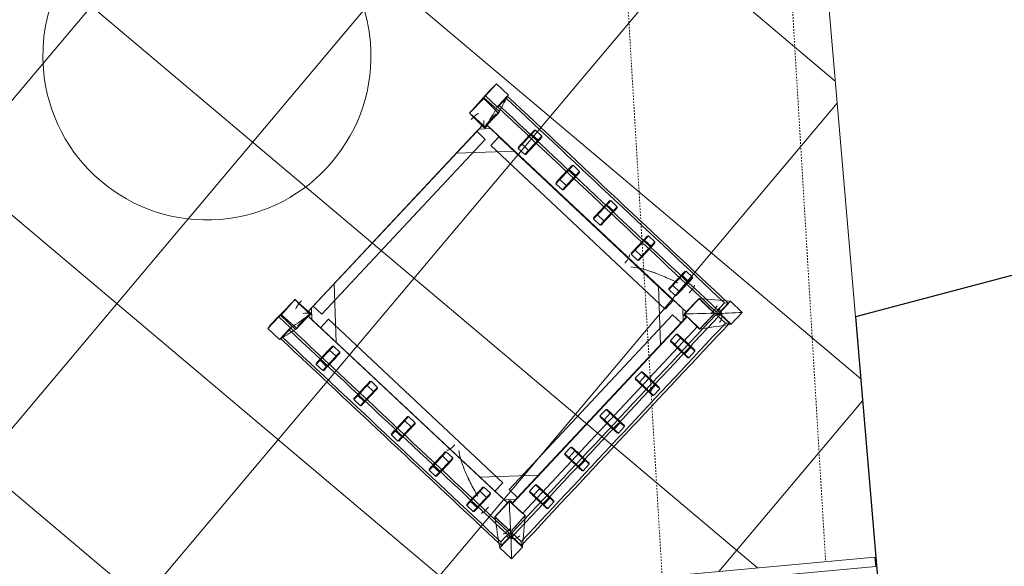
# Model space of a CAD drawing. Header units: millimetres. Extents: x 853417 to 929373, y -433185 to -369260.
# Tile 147 of 228: x 920093 to 922193, y -399454 to -398289. Entities that reach past the tile are written whole.
import ezdxf

# ---------------------------------------------------------------- set-up
doc = ezdxf.new("R2010")
doc.units = ezdxf.units.MM
doc.linetypes.add('Dash', pattern=[6.35, 3.175, -3.175])
for name, color, linetype, lineweight in [('I-FURN', 7, 'Continuous', 9), ('KOKO-FLOR', 7, 'Continuous', 9), ('KOKO-FLOR-HDLN', 7, 'Dash', 9), ('KOKO-FLOR-PATT', 7, 'Continuous', 9), ('KOKO-GLAZ-CURT', 7, 'Continuous', 9), ('KOKO-WALL', 7, 'Continuous', 9), ('KOKO_WALL', 7, 'Continuous', 9)]:
    doc.layers.add(name, color=color, linetype=linetype, lineweight=lineweight)

# ---------------------------------------------------------------- blocks, each defined once
blk = doc.blocks.new('Ol_olev välissein 5 - VS-02-2537239-1 korrus_SA_kunstihanke plaan')
at = {"layer": 'KOKO-WALL', "lineweight": 25}
for p, q in [((427715, 909724.9), (427934.7, 908771.3)), ((427934.7, 908771.3), (428994.9, 908828.1))]:
    blk.add_line(p, q, dxfattribs=at)
blk = doc.blocks.new('System Panel - Sisemine klaassein-4629544-1 korrus_SA_kunstihanke plaan')
at = {"layer": 'KOKO-GLAZ-CURT'}
for p, q in [((455, 20), (-455, 20)), ((-455, 20), (-455, 0)), ((455, 0), (455, 20)), ((-455, 0), (455, 0))]:
    blk.add_line(p, q, dxfattribs=at)
blk = doc.blocks.new('Furniture_Sofas-Armchairs_NC-Nordic-Care_Ellinor-367 - Ellinor 367-5895295-1 korrus_SA_kunstihanke plaan')
at = {"layer": 'I-FURN'}
for p, q in [((-357, 345.3), (-357, 310.8)), ((-322.5, 345.3), (-357, 345.3)), ((-322.5, 310.8), (-322.5, 345.3)), ((-317.2, 345.9), (-318.3, 300.8)), ((-272.2, 345), (-317.2, 345.9)), ((-272.3, 345.2), (-315.8, 343.6)), ((-315.8, 343.6), (-314.3, 300)), ((-273.2, 300), (-272.2, 345)), ((-273, 336.1), (-273, 338.1)), ((-273, 338.1), (-273, 336.1)), ((-273, 307.1), (-273, 336.1)), ((-270.8, 301.6), (-272.3, 345.2)), ((272.3, 345.2), (270.8, 301.6)), ((317.2, 345.9), (272.2, 345)), ((272.2, 345), (273.2, 300)), ((315.8, 343.6), (272.3, 345.2)), ((273, 338.1), (273, 336.1)), ((273, 336.1), (273, 338.1)), ((273, 307.1), (273, 336.1)), ((314.3, 300), (315.8, 343.6)), ((318.3, 300.8), (317.2, 345.9)), ((357, 345.3), (322.5, 345.3)), ((322.5, 345.3), (322.5, 310.8)), ((357, 310.8), (357, 345.3)), ((-357, 310.8), (-322.5, 310.8)), ((-353.9, 310.9), (-327.8, 310.9)), ((-349, 309.8), (-353.9, 310.9)), ((-322.8, 309.8), (-349, 309.8)), ((-327.8, 310.9), (-322.8, 309.8)), ((-318.3, 300.8), (-273.2, 300)), ((-314.3, 300), (-270.8, 301.6)), ((-310, 302.1), (-308, 302.1)), ((-308, 302.1), (-310, 302.1)), ((-281, 302.1), (-308, 302.1)), ((-281, 302.1), (-279, 302.1)), ((-190.6, 307.1), (-279, 218.7)), ((-279, 289.4), (-261.3, 307.1)), ((-279, -282.9), (-279, 302.1)), ((-271, 299.1), (-279, 299.1)), ((-279, 299.1), (-279, -282.9)), ((-273, 307.1), (273, 307.1)), ((271, 307.1), (-271, 307.1)), ((-271, 307.1), (-271, 299.1)), ((-261.3, 307.1), (-190.6, 307.1)), ((-255.5, 307.1), (254.5, 307.1)), ((-255.5, 307.1), (-255.5, 282.1)), ((279, 218.7), (190.6, 307.1)), ((190.6, 307.1), (261.3, 307.1)), ((254.5, 282.1), (254.5, 307.1)), ((261.3, 307.1), (279, 289.4)), ((270.8, 301.6), (314.3, 300)), ((271, 299.1), (271, 307.1)), ((279, 299.1), (271, 299.1)), ((273.2, 300), (318.3, 300.8)), ((279, -282.9), (279, 302.1)), ((308, 302.1), (279, 302.1)), ((279, -282.9), (279, 299.1)), ((308, 302.1), (310, 302.1)), ((310, 302.1), (308, 302.1)), ((322.5, 310.8), (357, 310.8)), ((322.8, 309.8), (327.8, 310.9)), ((349, 309.8), (322.8, 309.8)), ((327.8, 310.9), (353.9, 310.9)), ((353.9, 310.9), (349, 309.8)), ((-279, 218.7), (-279, 289.4)), ((-255.5, 282.1), (254.5, 282.1)), ((279, 289.4), (279, 218.7)), ((-279, -245.4), (-279, 264.6)), ((-254, 264.6), (-279, 264.6)), ((-254, -245.4), (-254, 264.6)), ((253, -245.4), (253, 264.6)), ((278, 264.6), (253, 264.6)), ((278, -245.4), (278, 264.6)), ((-342.1, 217.6), (-342.1, 198.6)), ((-331.6, 219.1), (-340.6, 219.1)), ((-330.1, 198.6), (-330.1, 217.6)), ((-300.5, 198.6), (-300.5, 217.6)), ((-288.5, 217.6), (-288.5, 198.6)), ((288.5, 198.6), (288.5, 217.6)), ((300.5, 217.6), (300.5, 198.6)), ((330.1, 217.6), (330.1, 198.6)), ((340.6, 219.1), (331.6, 219.1)), ((342.1, 198.6), (342.1, 217.6)), ((-340.6, 197.1), (-331.6, 197.1)), ((331.6, 197.1), (340.6, 197.1)), ((-342.1, 107.6), (-342.1, 88.6)), ((-331.6, 109.1), (-340.6, 109.1)), ((-330.1, 88.6), (-330.1, 107.6)), ((-300.5, 88.6), (-300.5, 107.6)), ((-288.5, 107.6), (-288.5, 88.6)), ((288.5, 88.6), (288.5, 107.6)), ((300.5, 107.6), (300.5, 88.6)), ((330.1, 107.6), (330.1, 88.6)), ((340.6, 109.1), (331.6, 109.1)), ((342.1, 88.6), (342.1, 107.6)), ((-340.6, 87.1), (-331.6, 87.1)), ((331.6, 87.1), (340.6, 87.1)), ((-342.1, -2.4), (-342.1, -21.4)), ((-331.6, -0.9), (-340.6, -0.9)), ((-330.1, -21.4), (-330.1, -2.4)), ((-300.5, -21.4), (-300.5, -2.4)), ((-288.5, -2.4), (-288.5, -21.4)), ((288.5, -21.4), (288.5, -2.4)), ((300.5, -2.4), (300.5, -21.4)), ((330.1, -2.4), (330.1, -21.4)), ((340.6, -0.9), (331.6, -0.9)), ((342.1, -21.4), (342.1, -2.4)), ((-340.6, -22.9), (-331.6, -22.9)), ((331.6, -22.9), (340.6, -22.9)), ((-342.1, -112.4), (-342.1, -131.4)), ((-331.6, -110.9), (-340.6, -110.9)), ((-330.1, -131.4), (-330.1, -112.4)), ((-300.5, -131.4), (-300.5, -112.4)), ((-288.5, -112.4), (-288.5, -131.4)), ((288.5, -131.4), (288.5, -112.4)), ((300.5, -112.4), (300.5, -131.4)), ((330.1, -112.4), (330.1, -131.4)), ((340.6, -110.9), (331.6, -110.9)), ((342.1, -131.4), (342.1, -112.4)), ((-340.6, -132.9), (-331.6, -132.9)), ((331.6, -132.9), (340.6, -132.9)), ((-279, -201.5), (-190.6, -289.9)), ((-279, -272.2), (-279, -201.5)), ((190.6, -289.9), (279, -201.5)), ((279, -201.5), (279, -272.2)), ((-342.1, -222.4), (-342.1, -241.4)), ((-331.6, -220.9), (-340.6, -220.9)), ((-330.1, -241.4), (-330.1, -222.4)), ((-300.5, -241.4), (-300.5, -222.4)), ((-288.5, -222.4), (-288.5, -241.4)), ((288.5, -241.4), (288.5, -222.4)), ((300.5, -222.4), (300.5, -241.4)), ((330.1, -222.4), (330.1, -241.4)), ((340.6, -220.9), (331.6, -220.9)), ((342.1, -241.4), (342.1, -222.4)), ((-340.6, -242.9), (-331.6, -242.9)), ((-279, -245.4), (-254, -245.4)), ((253, -245.4), (278, -245.4)), ((331.6, -242.9), (340.6, -242.9)), ((-261.3, -289.9), (-279, -272.2)), ((-255.5, -264.9), (254.5, -264.9)), ((-255.5, -264.9), (-255.5, -289.9)), ((254.5, -289.9), (254.5, -264.9)), ((279, -272.2), (261.3, -289.9)), ((-273.1, -282), (-319, -283.1)), ((-319, -283.1), (-317.9, -329)), ((-273.1, -282.1), (-318.8, -283.1)), ((-308, -282.9), (-310, -282.9)), ((-310, -282.9), (-308, -282.9)), ((-308, -282.9), (-281, -282.9)), ((-279, -282.9), (-281, -282.9)), ((-279, -282.9), (-271, -282.9)), ((-272, -327.9), (-273.1, -282)), ((-272.1, -327.9), (-273.1, -282.1)), ((-273, -320.9), (-273, -289.9)), ((273, -289.9), (-273, -289.9)), ((-271, -282.9), (-271, -290.9)), ((-271, -290.9), (271, -290.9)), ((-190.6, -289.9), (-261.3, -289.9)), ((-255.5, -289.9), (254.5, -289.9)), ((261.3, -289.9), (190.6, -289.9)), ((271, -290.9), (271, -282.9)), ((271, -282.9), (279, -282.9)), ((273.1, -282), (272, -327.9)), ((273.1, -282.1), (272.1, -327.9)), ((273, -320.9), (273, -289.9)), ((319, -283.1), (273.1, -282)), ((318.8, -283.1), (273.1, -282.1)), ((279, -282.9), (308, -282.9)), ((310, -282.9), (308, -282.9)), ((308, -282.9), (310, -282.9)), ((317.9, -329), (319, -283.1)), ((-228.5, -299.4), (-209.5, -299.4)), ((-209.5, -311.4), (-228.5, -311.4)), ((-118.5, -299.4), (-99.5, -299.4)), ((-99.5, -311.4), (-118.5, -311.4)), ((-8.5, -299.4), (10.5, -299.4)), ((10.5, -311.4), (-8.5, -311.4)), ((101.5, -299.4), (120.5, -299.4)), ((120.5, -311.4), (101.5, -311.4)), ((211.5, -299.4), (230.5, -299.4)), ((230.5, -311.4), (211.5, -311.4)), ((-360, -335.4), (-360, -369.9)), ((-325.5, -335.4), (-360, -335.4)), ((-353.9, -334.6), (-349, -328.4)), ((-327.8, -334.6), (-353.9, -334.6)), ((-349, -328.4), (-322.8, -328.4)), ((-322.8, -328.4), (-327.8, -334.6)), ((-325.5, -369.9), (-325.5, -335.4)), ((-324.7, -338.7), (-318.4, -332.4)), ((-318.4, -332.4), (-318.4, -359.7)), ((-317.9, -329), (-272, -327.9)), ((-273, -320.9), (273, -320.9)), ((272, -327.9), (317.9, -329)), ((318.4, -359.7), (318.4, -332.4)), ((318.4, -332.4), (324.7, -338.7)), ((327.8, -334.6), (322.8, -328.4)), ((322.8, -328.4), (349, -328.4)), ((360, -335.4), (325.5, -335.4)), ((325.5, -335.4), (325.5, -369.9)), ((353.9, -334.6), (327.8, -334.6)), ((349, -328.4), (353.9, -334.6)), ((360, -369.9), (360, -335.4)), ((-324.7, -365.9), (-324.7, -338.7)), ((-230, -342.5), (-230, -351.5)), ((-209.5, -341), (-228.5, -341)), ((-228.5, -353), (-209.5, -353)), ((-208, -351.5), (-208, -342.5)), ((-120, -342.5), (-120, -351.5)), ((-99.5, -341), (-118.5, -341)), ((-118.5, -353), (-99.5, -353)), ((-98, -351.5), (-98, -342.5)), ((-10, -342.5), (-10, -351.5)), ((10.5, -341), (-8.5, -341)), ((-8.5, -353), (10.5, -353)), ((12, -351.5), (12, -342.5)), ((100, -342.5), (100, -351.5)), ((120.5, -341), (101.5, -341)), ((101.5, -353), (120.5, -353)), ((122, -351.5), (122, -342.5)), ((210, -342.5), (210, -351.5)), ((230.5, -341), (211.5, -341)), ((211.5, -353), (230.5, -353)), ((232, -351.5), (232, -342.5)), ((324.7, -338.7), (324.7, -365.9)), ((-360, -369.9), (-325.5, -369.9)), ((-318.4, -359.7), (-324.7, -365.9)), ((324.7, -365.9), (318.4, -359.7)), ((325.5, -369.9), (360, -369.9))]:
    blk.add_line(p, q, dxfattribs=at)
at = {"layer": 'I-FURN', "flags": 128}
for points in [[(-300.5, 217.6), (-308.8, 217.6), (-317.2, 217.6), (-325.5, 217.6), (-333.8, 217.6), (-342.1, 217.6)], [(-340.6, 219.1), (-332.3, 219.1), (-324, 219.1), (-315.7, 219.1), (-307.3, 219.1), (-299, 219.1)], [(-331.6, 219.1), (-323.3, 219.1), (-315, 219.1), (-306.7, 219.1), (-298.3, 219.1), (-290, 219.1)], [(-288.5, 217.6), (-296.8, 217.6), (-305.2, 217.6), (-313.5, 217.6), (-321.8, 217.6), (-330.1, 217.6)], [(288.5, 217.6), (296.8, 217.6), (305.2, 217.6), (313.5, 217.6), (321.8, 217.6), (330.1, 217.6)], [(290, 219.1), (298.3, 219.1), (306.7, 219.1), (315, 219.1), (323.3, 219.1), (331.6, 219.1)], [(299, 219.1), (307.3, 219.1), (315.7, 219.1), (324, 219.1), (332.3, 219.1), (340.6, 219.1)], [(300.5, 217.6), (308.8, 217.6), (317.2, 217.6), (325.5, 217.6), (333.8, 217.6), (342.1, 217.6)], [(-300.5, 198.6), (-308.8, 198.6), (-317.2, 198.6), (-325.5, 198.6), (-333.8, 198.6), (-342.1, 198.6)], [(-299, 197.1), (-307.3, 197.1), (-315.7, 197.1), (-324, 197.1), (-332.3, 197.1), (-340.6, 197.1)], [(-290, 197.1), (-298.3, 197.1), (-306.7, 197.1), (-315, 197.1), (-323.3, 197.1), (-331.6, 197.1)], [(-288.5, 198.6), (-296.8, 198.6), (-305.2, 198.6), (-313.5, 198.6), (-321.8, 198.6), (-330.1, 198.6)], [(288.5, 198.6), (296.8, 198.6), (305.2, 198.6), (313.5, 198.6), (321.8, 198.6), (330.1, 198.6)], [(331.6, 197.1), (323.3, 197.1), (315, 197.1), (306.7, 197.1), (298.3, 197.1), (290, 197.1)], [(340.6, 197.1), (332.3, 197.1), (324, 197.1), (315.7, 197.1), (307.3, 197.1), (299, 197.1)], [(300.5, 198.6), (308.8, 198.6), (317.2, 198.6), (325.5, 198.6), (333.8, 198.6), (342.1, 198.6)], [(-300.5, 107.6), (-308.8, 107.6), (-317.2, 107.6), (-325.5, 107.6), (-333.8, 107.6), (-342.1, 107.6)], [(-340.6, 109.1), (-332.3, 109.1), (-324, 109.1), (-315.7, 109.1), (-307.3, 109.1), (-299, 109.1)], [(-331.6, 109.1), (-323.3, 109.1), (-315, 109.1), (-306.7, 109.1), (-298.3, 109.1), (-290, 109.1)], [(-288.5, 107.6), (-296.8, 107.6), (-305.2, 107.6), (-313.5, 107.6), (-321.8, 107.6), (-330.1, 107.6)], [(288.5, 107.6), (296.8, 107.6), (305.2, 107.6), (313.5, 107.6), (321.8, 107.6), (330.1, 107.6)], [(290, 109.1), (298.3, 109.1), (306.7, 109.1), (315, 109.1), (323.3, 109.1), (331.6, 109.1)], [(299, 109.1), (307.3, 109.1), (315.7, 109.1), (324, 109.1), (332.3, 109.1), (340.6, 109.1)], [(300.5, 107.6), (308.8, 107.6), (317.2, 107.6), (325.5, 107.6), (333.8, 107.6), (342.1, 107.6)], [(-300.5, 88.6), (-308.8, 88.6), (-317.2, 88.6), (-325.5, 88.6), (-333.8, 88.6), (-342.1, 88.6)], [(-299, 87.1), (-307.3, 87.1), (-315.7, 87.1), (-324, 87.1), (-332.3, 87.1), (-340.6, 87.1)], [(-290, 87.1), (-298.3, 87.1), (-306.7, 87.1), (-315, 87.1), (-323.3, 87.1), (-331.6, 87.1)], [(-288.5, 88.6), (-296.8, 88.6), (-305.2, 88.6), (-313.5, 88.6), (-321.8, 88.6), (-330.1, 88.6)], [(288.5, 88.6), (296.8, 88.6), (305.2, 88.6), (313.5, 88.6), (321.8, 88.6), (330.1, 88.6)], [(331.6, 87.1), (323.3, 87.1), (315, 87.1), (306.7, 87.1), (298.3, 87.1), (290, 87.1)], [(340.6, 87.1), (332.3, 87.1), (324, 87.1), (315.7, 87.1), (307.3, 87.1), (299, 87.1)], [(300.5, 88.6), (308.8, 88.6), (317.2, 88.6), (325.5, 88.6), (333.8, 88.6), (342.1, 88.6)], [(-300.5, -2.4), (-308.8, -2.4), (-317.2, -2.4), (-325.5, -2.4), (-333.8, -2.4), (-342.1, -2.4)], [(-340.6, -0.9), (-332.3, -0.9), (-324, -0.9), (-315.7, -0.9), (-307.3, -0.9), (-299, -0.9)], [(-331.6, -0.9), (-323.3, -0.9), (-315, -0.9), (-306.7, -0.9), (-298.3, -0.9), (-290, -0.9)], [(-288.5, -2.4), (-296.8, -2.4), (-305.2, -2.4), (-313.5, -2.4), (-321.8, -2.4), (-330.1, -2.4)], [(288.5, -2.4), (296.8, -2.4), (305.2, -2.4), (313.5, -2.4), (321.8, -2.4), (330.1, -2.4)], [(290, -0.9), (298.3, -0.9), (306.7, -0.9), (315, -0.9), (323.3, -0.9), (331.6, -0.9)], [(299, -0.9), (307.3, -0.9), (315.7, -0.9), (324, -0.9), (332.3, -0.9), (340.6, -0.9)], [(300.5, -2.4), (308.8, -2.4), (317.2, -2.4), (325.5, -2.4), (333.8, -2.4), (342.1, -2.4)], [(-300.5, -21.4), (-308.8, -21.4), (-317.2, -21.4), (-325.5, -21.4), (-333.8, -21.4), (-342.1, -21.4)], [(-299, -22.9), (-307.3, -22.9), (-315.7, -22.9), (-324, -22.9), (-332.3, -22.9), (-340.6, -22.9)], [(-290, -22.9), (-298.3, -22.9), (-306.7, -22.9), (-315, -22.9), (-323.3, -22.9), (-331.6, -22.9)], [(-288.5, -21.4), (-296.8, -21.4), (-305.2, -21.4), (-313.5, -21.4), (-321.8, -21.4), (-330.1, -21.4)], [(288.5, -21.4), (296.8, -21.4), (305.2, -21.4), (313.5, -21.4), (321.8, -21.4), (330.1, -21.4)], [(331.6, -22.9), (323.3, -22.9), (315, -22.9), (306.7, -22.9), (298.3, -22.9), (290, -22.9)], [(340.6, -22.9), (332.3, -22.9), (324, -22.9), (315.7, -22.9), (307.3, -22.9), (299, -22.9)], [(300.5, -21.4), (308.8, -21.4), (317.2, -21.4), (325.5, -21.4), (333.8, -21.4), (342.1, -21.4)], [(-300.5, -112.4), (-308.8, -112.4), (-317.2, -112.4), (-325.5, -112.4), (-333.8, -112.4), (-342.1, -112.4)], [(-340.6, -110.9), (-332.3, -110.9), (-324, -110.9), (-315.7, -110.9), (-307.3, -110.9), (-299, -110.9)], [(-331.6, -110.9), (-323.3, -110.9), (-315, -110.9), (-306.7, -110.9), (-298.3, -110.9), (-290, -110.9)], [(-288.5, -112.4), (-296.8, -112.4), (-305.2, -112.4), (-313.5, -112.4), (-321.8, -112.4), (-330.1, -112.4)], [(288.5, -112.4), (296.8, -112.4), (305.2, -112.4), (313.5, -112.4), (321.8, -112.4), (330.1, -112.4)], [(290, -110.9), (298.3, -110.9), (306.7, -110.9), (315, -110.9), (323.3, -110.9), (331.6, -110.9)], [(299, -110.9), (307.3, -110.9), (315.7, -110.9), (324, -110.9), (332.3, -110.9), (340.6, -110.9)], [(300.5, -112.4), (308.8, -112.4), (317.2, -112.4), (325.5, -112.4), (333.8, -112.4), (342.1, -112.4)], [(-300.5, -131.4), (-308.8, -131.4), (-317.2, -131.4), (-325.5, -131.4), (-333.8, -131.4), (-342.1, -131.4)], [(-299, -132.9), (-307.3, -132.9), (-315.7, -132.9), (-324, -132.9), (-332.3, -132.9), (-340.6, -132.9)], [(-290, -132.9), (-298.3, -132.9), (-306.7, -132.9), (-315, -132.9), (-323.3, -132.9), (-331.6, -132.9)], [(-288.5, -131.4), (-296.8, -131.4), (-305.2, -131.4), (-313.5, -131.4), (-321.8, -131.4), (-330.1, -131.4)], [(288.5, -131.4), (296.8, -131.4), (305.2, -131.4), (313.5, -131.4), (321.8, -131.4), (330.1, -131.4)], [(331.6, -132.9), (323.3, -132.9), (315, -132.9), (306.7, -132.9), (298.3, -132.9), (290, -132.9)], [(340.6, -132.9), (332.3, -132.9), (324, -132.9), (315.7, -132.9), (307.3, -132.9), (299, -132.9)], [(300.5, -131.4), (308.8, -131.4), (317.2, -131.4), (325.5, -131.4), (333.8, -131.4), (342.1, -131.4)], [(-300.5, -222.4), (-308.8, -222.4), (-317.2, -222.4), (-325.5, -222.4), (-333.8, -222.4), (-342.1, -222.4)], [(-340.6, -220.9), (-332.3, -220.9), (-324, -220.9), (-315.7, -220.9), (-307.3, -220.9), (-299, -220.9)], [(-331.6, -220.9), (-323.3, -220.9), (-315, -220.9), (-306.7, -220.9), (-298.3, -220.9), (-290, -220.9)], [(-288.5, -222.4), (-296.8, -222.4), (-305.2, -222.4), (-313.5, -222.4), (-321.8, -222.4), (-330.1, -222.4)], [(288.5, -222.4), (296.8, -222.4), (305.2, -222.4), (313.5, -222.4), (321.8, -222.4), (330.1, -222.4)], [(290, -220.9), (298.3, -220.9), (306.7, -220.9), (315, -220.9), (323.3, -220.9), (331.6, -220.9)], [(299, -220.9), (307.3, -220.9), (315.7, -220.9), (324, -220.9), (332.3, -220.9), (340.6, -220.9)], [(300.5, -222.4), (308.8, -222.4), (317.2, -222.4), (325.5, -222.4), (333.8, -222.4), (342.1, -222.4)], [(-300.5, -241.4), (-308.8, -241.4), (-317.2, -241.4), (-325.5, -241.4), (-333.8, -241.4), (-342.1, -241.4)], [(-299, -242.9), (-307.3, -242.9), (-315.7, -242.9), (-324, -242.9), (-332.3, -242.9), (-340.6, -242.9)], [(-290, -242.9), (-298.3, -242.9), (-306.7, -242.9), (-315, -242.9), (-323.3, -242.9), (-331.6, -242.9)], [(-288.5, -241.4), (-296.8, -241.4), (-305.2, -241.4), (-313.5, -241.4), (-321.8, -241.4), (-330.1, -241.4)], [(288.5, -241.4), (296.8, -241.4), (305.2, -241.4), (313.5, -241.4), (321.8, -241.4), (330.1, -241.4)], [(331.6, -242.9), (323.3, -242.9), (315, -242.9), (306.7, -242.9), (298.3, -242.9), (290, -242.9)], [(340.6, -242.9), (332.3, -242.9), (324, -242.9), (315.7, -242.9), (307.3, -242.9), (299, -242.9)], [(300.5, -241.4), (308.8, -241.4), (317.2, -241.4), (325.5, -241.4), (333.8, -241.4), (342.1, -241.4)], [(-318.8, -283.1), (-318.3, -305.9), (-317.9, -328.8)], [(317.9, -328.8), (318.3, -305.9), (318.8, -283.1)], [(-230, -342.5), (-230, -334.2), (-230, -325.9), (-230, -317.6), (-230, -309.2), (-230, -300.9)], [(-230, -351.5), (-230, -343.2), (-230, -334.9), (-230, -326.6), (-230, -318.2), (-230, -309.9)], [(-228.5, -299.4), (-228.5, -307.7), (-228.5, -316.1), (-228.5, -324.4), (-228.5, -332.7), (-228.5, -341)], [(-228.5, -311.4), (-228.5, -319.7), (-228.5, -328.1), (-228.5, -336.4), (-228.5, -344.7), (-228.5, -353)], [(-209.5, -299.4), (-209.5, -307.7), (-209.5, -316.1), (-209.5, -324.4), (-209.5, -332.7), (-209.5, -341)], [(-209.5, -311.4), (-209.5, -319.7), (-209.5, -328.1), (-209.5, -336.4), (-209.5, -344.7), (-209.5, -353)], [(-208, -300.9), (-208, -309.2), (-208, -317.6), (-208, -325.9), (-208, -334.2), (-208, -342.5)], [(-208, -309.9), (-208, -318.2), (-208, -326.6), (-208, -334.9), (-208, -343.2), (-208, -351.5)], [(-120, -342.5), (-120, -334.2), (-120, -325.9), (-120, -317.6), (-120, -309.2), (-120, -300.9)], [(-120, -351.5), (-120, -343.2), (-120, -334.9), (-120, -326.6), (-120, -318.2), (-120, -309.9)], [(-118.5, -299.4), (-118.5, -307.7), (-118.5, -316.1), (-118.5, -324.4), (-118.5, -332.7), (-118.5, -341)], [(-118.5, -311.4), (-118.5, -319.7), (-118.5, -328.1), (-118.5, -336.4), (-118.5, -344.7), (-118.5, -353)], [(-99.5, -299.4), (-99.5, -307.7), (-99.5, -316.1), (-99.5, -324.4), (-99.5, -332.7), (-99.5, -341)], [(-99.5, -311.4), (-99.5, -319.7), (-99.5, -328.1), (-99.5, -336.4), (-99.5, -344.7), (-99.5, -353)], [(-98, -300.9), (-98, -309.2), (-98, -317.6), (-98, -325.9), (-98, -334.2), (-98, -342.5)], [(-98, -309.9), (-98, -318.2), (-98, -326.6), (-98, -334.9), (-98, -343.2), (-98, -351.5)], [(-10, -342.5), (-10, -334.2), (-10, -325.9), (-10, -317.6), (-10, -309.2), (-10, -300.9)], [(-10, -351.5), (-10, -343.2), (-10, -334.9), (-10, -326.6), (-10, -318.2), (-10, -309.9)], [(-8.5, -299.4), (-8.5, -307.7), (-8.5, -316.1), (-8.5, -324.4), (-8.5, -332.7), (-8.5, -341)], [(-8.5, -311.4), (-8.5, -319.7), (-8.5, -328.1), (-8.5, -336.4), (-8.5, -344.7), (-8.5, -353)], [(10.5, -299.4), (10.5, -307.7), (10.5, -316.1), (10.5, -324.4), (10.5, -332.7), (10.5, -341)], [(10.5, -311.4), (10.5, -319.7), (10.5, -328.1), (10.5, -336.4), (10.5, -344.7), (10.5, -353)], [(12, -300.9), (12, -309.2), (12, -317.6), (12, -325.9), (12, -334.2), (12, -342.5)], [(12, -309.9), (12, -318.2), (12, -326.6), (12, -334.9), (12, -343.2), (12, -351.5)], [(100, -342.5), (100, -334.2), (100, -325.9), (100, -317.6), (100, -309.2), (100, -300.9)], [(100, -351.5), (100, -343.2), (100, -334.9), (100, -326.6), (100, -318.2), (100, -309.9)], [(101.5, -299.4), (101.5, -307.7), (101.5, -316.1), (101.5, -324.4), (101.5, -332.7), (101.5, -341)], [(101.5, -311.4), (101.5, -319.7), (101.5, -328.1), (101.5, -336.4), (101.5, -344.7), (101.5, -353)], [(120.5, -299.4), (120.5, -307.7), (120.5, -316.1), (120.5, -324.4), (120.5, -332.7), (120.5, -341)], [(120.5, -311.4), (120.5, -319.7), (120.5, -328.1), (120.5, -336.4), (120.5, -344.7), (120.5, -353)], [(122, -300.9), (122, -309.2), (122, -317.6), (122, -325.9), (122, -334.2), (122, -342.5)], [(122, -309.9), (122, -318.2), (122, -326.6), (122, -334.9), (122, -343.2), (122, -351.5)], [(210, -342.5), (210, -334.2), (210, -325.9), (210, -317.6), (210, -309.2), (210, -300.9)], [(210, -351.5), (210, -343.2), (210, -334.9), (210, -326.6), (210, -318.2), (210, -309.9)], [(211.5, -299.4), (211.5, -307.7), (211.5, -316.1), (211.5, -324.4), (211.5, -332.7), (211.5, -341)], [(211.5, -311.4), (211.5, -319.7), (211.5, -328.1), (211.5, -336.4), (211.5, -344.7), (211.5, -353)], [(230.5, -299.4), (230.5, -307.7), (230.5, -316.1), (230.5, -324.4), (230.5, -332.7), (230.5, -341)], [(230.5, -311.4), (230.5, -319.7), (230.5, -328.1), (230.5, -336.4), (230.5, -344.7), (230.5, -353)], [(232, -300.9), (232, -309.2), (232, -317.6), (232, -325.9), (232, -334.2), (232, -342.5)], [(232, -309.9), (232, -318.2), (232, -326.6), (232, -334.9), (232, -343.2), (232, -351.5)], [(-317.9, -328.8), (-295, -328.3), (-272.1, -327.9)], [(272.1, -327.9), (295, -328.3), (317.9, -328.8)]]:
    blk.add_lwpolyline(points, dxfattribs=at)
at = {"layer": 'I-FURN'}
for centre, major_axis, ratio, start_param, end_param in [((-265, 330), (20, 0), 0.153324, 1.570796, 3.141593), ((265, 330), (-20, 0), 0.153324, 3.141593, 4.712389), ((-265, -110), (-20, 0), 0.27709, 0, 1.570796), ((265, -110), (-20, 0), 0.27709, 1.570796, 3.141593), ((-312.8, -256.1), (20, 0), 0.143698, 3.036716, 4.712389), ((312.8, -256.1), (20, 0), 0.143698, 4.712389, 6.388062), ((-312.8, -320.8), (20, 0), 0.143698, 3.036716, 4.712389), ((-311.7, -329.3), (-16.1, 11.8), 0.984184, 0.624643, 2.19544), ((311.7, -329.3), (16.1, 11.8), 0.984184, 4.087746, 5.658542), ((312.8, -320.8), (-20, 0), 0.143698, 1.570796, 3.24647)]:
    blk.add_ellipse(centre, major_axis=major_axis, ratio=ratio, start_param=start_param, end_param=end_param, dxfattribs=at)
for points in [[(-357, 345.3), (-344.1, 346.5), (-330.6, 346.5), (-317.2, 345.9)], [(-322.5, 345.3), (-305.7, 345.2), (-288.9, 345.1), (-272.2, 345)], [(-317.2, 345.9), (-316.7, 345.1), (-316.3, 344.3), (-315.8, 343.6)], [(-315.8, 343.6), (-315.4, 343.7), (-315.2, 344.3), (-315, 345.1)], [(-272.3, 345.2), (-275.5, 345.2), (-278.7, 345.1), (-281.9, 345.1)], [(-272.2, 345), (-272.2, 345.1), (-272.3, 345.1), (-272.3, 345.2)], [(272.2, 345), (288.9, 345.1), (305.7, 345.2), (322.5, 345.3)], [(272.3, 345.2), (272.3, 345.1), (272.2, 345.1), (272.2, 345)], [(281.9, 345.1), (278.7, 345.1), (275.5, 345.2), (272.3, 345.2)], [(315, 345.1), (315.2, 344.3), (315.4, 343.7), (315.8, 343.6)], [(315.8, 343.6), (316.3, 344.3), (316.7, 345.1), (317.2, 345.9)], [(317.2, 345.9), (330.6, 346.5), (344.1, 346.5), (357, 345.3)], [(-318.3, 300.8), (-332.1, 304.7), (-345.4, 308), (-357, 310.8)], [(-353.9, 310.9), (-353.9, 95.6), (-353.8, -119.4), (-353.9, -334.6)], [(-349, 309.8), (-349, 97), (-348.8, -115.6), (-349, -328.4)], [(-327.8, -334.6), (-327.9, -119.5), (-327.8, 95.8), (-327.8, 310.9)], [(-322.8, 309.8), (-322.9, 97.2), (-322.8, -115.7), (-322.8, -328.4)], [(-322.5, 310.8), (-307, 306.7), (-290.4, 303.3), (-273.2, 300)], [(-314.3, 300), (-315.5, 300.2), (-316.7, 300.4), (-318.3, 300.8)], [(-315, 312), (-314.3, 307.8), (-314, 303.8), (-314.3, 300)], [(-270.8, 301.6), (-274.2, 305.3), (-277.9, 308.7), (-281.9, 312)], [(-273.2, 300), (-272.2, 300.4), (-271.6, 301.1), (-270.8, 301.6)], [(281.9, 312), (277.9, 308.7), (274.2, 305.3), (270.8, 301.6)], [(270.8, 301.6), (271.6, 301.1), (272.2, 300.4), (273.2, 300)], [(273.2, 300), (290.4, 303.3), (307, 306.7), (322.5, 310.8)], [(314.3, 300), (314.1, 302.6), (314.2, 305.2), (314.4, 307.9)], [(318.3, 300.8), (316.7, 300.4), (315.5, 300.2), (314.3, 300)], [(357, 310.8), (345.4, 308), (332.1, 304.7), (318.3, 300.8)], [(322.8, -328.4), (322.8, -115.7), (322.9, 97.2), (322.8, 309.8)], [(327.8, 310.9), (327.8, 95.8), (327.9, -119.5), (327.8, -334.6)], [(349, -328.4), (348.8, -115.6), (349, 97), (349, 309.8)], [(353.9, -334.6), (353.8, -119.4), (353.9, 95.6), (353.9, 310.9)], [(-340.6, 219.1), (-340.6, 218.9), (-340.7, 218.5), (-341, 218), (-341.6, 217.6), (-342, 217.6), (-342.1, 217.6)], [(-330.1, 217.6), (-330.3, 217.6), (-330.7, 217.6), (-331.2, 218), (-331.6, 218.5), (-331.6, 218.9), (-331.6, 219.1)], [(-300.5, 217.6), (-300.3, 217.6), (-299.9, 217.6), (-299.4, 218), (-299.1, 218.5), (-299, 218.9), (-299, 219.1)], [(-290, 219.1), (-290, 218.9), (-289.9, 218.5), (-289.6, 218), (-289.1, 217.6), (-288.7, 217.6), (-288.5, 217.6)], [(288.5, 217.6), (288.7, 217.6), (289.1, 217.6), (289.6, 218), (289.9, 218.5), (290, 218.9), (290, 219.1)], [(299, 219.1), (299, 218.9), (299.1, 218.5), (299.4, 218), (299.9, 217.6), (300.3, 217.6), (300.5, 217.6)], [(331.6, 219.1), (331.6, 218.9), (331.6, 218.5), (331.2, 218), (330.7, 217.6), (330.3, 217.6), (330.1, 217.6)], [(342.1, 217.6), (342, 217.6), (341.6, 217.6), (341, 218), (340.7, 218.5), (340.6, 218.9), (340.6, 219.1)], [(-342.1, 198.6), (-342, 198.6), (-341.6, 198.5), (-341, 198.2), (-340.7, 197.6), (-340.6, 197.3), (-340.6, 197.1)], [(-331.6, 197.1), (-331.6, 197.3), (-331.6, 197.6), (-331.2, 198.2), (-330.7, 198.5), (-330.3, 198.6), (-330.1, 198.6)], [(-299, 197.1), (-299, 197.3), (-299.1, 197.6), (-299.4, 198.2), (-299.9, 198.5), (-300.3, 198.6), (-300.5, 198.6)], [(-288.5, 198.6), (-288.7, 198.6), (-289.1, 198.5), (-289.6, 198.2), (-289.9, 197.6), (-290, 197.3), (-290, 197.1)], [(290, 197.1), (290, 197.3), (289.9, 197.6), (289.6, 198.2), (289.1, 198.5), (288.7, 198.6), (288.5, 198.6)], [(300.5, 198.6), (300.3, 198.6), (299.9, 198.5), (299.4, 198.2), (299.1, 197.6), (299, 197.3), (299, 197.1)], [(330.1, 198.6), (330.3, 198.6), (330.7, 198.5), (331.2, 198.2), (331.6, 197.6), (331.6, 197.3), (331.6, 197.1)], [(340.6, 197.1), (340.6, 197.3), (340.7, 197.6), (341, 198.2), (341.6, 198.5), (342, 198.6), (342.1, 198.6)], [(-340.6, 109.1), (-340.6, 108.9), (-340.7, 108.5), (-341, 108), (-341.6, 107.6), (-342, 107.6), (-342.1, 107.6)], [(-330.1, 107.6), (-330.3, 107.6), (-330.7, 107.6), (-331.2, 108), (-331.6, 108.5), (-331.6, 108.9), (-331.6, 109.1)], [(-300.5, 107.6), (-300.3, 107.6), (-299.9, 107.6), (-299.4, 108), (-299.1, 108.5), (-299, 108.9), (-299, 109.1)], [(-290, 109.1), (-290, 108.9), (-289.9, 108.5), (-289.6, 108), (-289.1, 107.6), (-288.7, 107.6), (-288.5, 107.6)], [(288.5, 107.6), (288.7, 107.6), (289.1, 107.6), (289.6, 108), (289.9, 108.5), (290, 108.9), (290, 109.1)], [(299, 109.1), (299, 108.9), (299.1, 108.5), (299.4, 108), (299.9, 107.6), (300.3, 107.6), (300.5, 107.6)], [(331.6, 109.1), (331.6, 108.9), (331.6, 108.5), (331.2, 108), (330.7, 107.6), (330.3, 107.6), (330.1, 107.6)], [(342.1, 107.6), (342, 107.6), (341.6, 107.6), (341, 108), (340.7, 108.5), (340.6, 108.9), (340.6, 109.1)], [(-342.1, 88.6), (-342, 88.6), (-341.6, 88.5), (-341, 88.2), (-340.7, 87.6), (-340.6, 87.3), (-340.6, 87.1)], [(-331.6, 87.1), (-331.6, 87.3), (-331.6, 87.6), (-331.2, 88.2), (-330.7, 88.5), (-330.3, 88.6), (-330.1, 88.6)], [(-299, 87.1), (-299, 87.3), (-299.1, 87.6), (-299.4, 88.2), (-299.9, 88.5), (-300.3, 88.6), (-300.5, 88.6)], [(-288.5, 88.6), (-288.7, 88.6), (-289.1, 88.5), (-289.6, 88.2), (-289.9, 87.6), (-290, 87.3), (-290, 87.1)], [(290, 87.1), (290, 87.3), (289.9, 87.6), (289.6, 88.2), (289.1, 88.5), (288.7, 88.6), (288.5, 88.6)], [(300.5, 88.6), (300.3, 88.6), (299.9, 88.5), (299.4, 88.2), (299.1, 87.6), (299, 87.3), (299, 87.1)], [(330.1, 88.6), (330.3, 88.6), (330.7, 88.5), (331.2, 88.2), (331.6, 87.6), (331.6, 87.3), (331.6, 87.1)], [(340.6, 87.1), (340.6, 87.3), (340.7, 87.6), (341, 88.2), (341.6, 88.5), (342, 88.6), (342.1, 88.6)], [(-340.6, -0.9), (-340.6, -1.1), (-340.7, -1.5), (-341, -2), (-341.6, -2.4), (-342, -2.4), (-342.1, -2.4)], [(-330.1, -2.4), (-330.3, -2.4), (-330.7, -2.4), (-331.2, -2), (-331.6, -1.5), (-331.6, -1.1), (-331.6, -0.9)], [(-300.5, -2.4), (-300.3, -2.4), (-299.9, -2.4), (-299.4, -2), (-299.1, -1.5), (-299, -1.1), (-299, -0.9)], [(-290, -0.9), (-290, -1.1), (-289.9, -1.5), (-289.6, -2), (-289.1, -2.4), (-288.7, -2.4), (-288.5, -2.4)], [(288.5, -2.4), (288.7, -2.4), (289.1, -2.4), (289.6, -2), (289.9, -1.5), (290, -1.1), (290, -0.9)], [(299, -0.9), (299, -1.1), (299.1, -1.5), (299.4, -2), (299.9, -2.4), (300.3, -2.4), (300.5, -2.4)], [(331.6, -0.9), (331.6, -1.1), (331.6, -1.5), (331.2, -2), (330.7, -2.4), (330.3, -2.4), (330.1, -2.4)], [(342.1, -2.4), (342, -2.4), (341.6, -2.4), (341, -2), (340.7, -1.5), (340.6, -1.1), (340.6, -0.9)], [(-342.1, -21.4), (-342, -21.4), (-341.6, -21.5), (-341, -21.8), (-340.7, -22.4), (-340.6, -22.7), (-340.6, -22.9)], [(-331.6, -22.9), (-331.6, -22.7), (-331.6, -22.4), (-331.2, -21.8), (-330.7, -21.5), (-330.3, -21.4), (-330.1, -21.4)], [(-299, -22.9), (-299, -22.7), (-299.1, -22.4), (-299.4, -21.8), (-299.9, -21.5), (-300.3, -21.4), (-300.5, -21.4)], [(-288.5, -21.4), (-288.7, -21.4), (-289.1, -21.5), (-289.6, -21.8), (-289.9, -22.4), (-290, -22.7), (-290, -22.9)], [(290, -22.9), (290, -22.7), (289.9, -22.4), (289.6, -21.8), (289.1, -21.5), (288.7, -21.4), (288.5, -21.4)], [(300.5, -21.4), (300.3, -21.4), (299.9, -21.5), (299.4, -21.8), (299.1, -22.4), (299, -22.7), (299, -22.9)], [(330.1, -21.4), (330.3, -21.4), (330.7, -21.5), (331.2, -21.8), (331.6, -22.4), (331.6, -22.7), (331.6, -22.9)], [(340.6, -22.9), (340.6, -22.7), (340.7, -22.4), (341, -21.8), (341.6, -21.5), (342, -21.4), (342.1, -21.4)], [(-340.6, -110.9), (-340.6, -111.1), (-340.7, -111.5), (-341, -112), (-341.6, -112.4), (-342, -112.4), (-342.1, -112.4)], [(-330.1, -112.4), (-330.3, -112.4), (-330.7, -112.4), (-331.2, -112), (-331.6, -111.5), (-331.6, -111.1), (-331.6, -110.9)], [(-300.5, -112.4), (-300.3, -112.4), (-299.9, -112.4), (-299.4, -112), (-299.1, -111.5), (-299, -111.1), (-299, -110.9)], [(-290, -110.9), (-290, -111.1), (-289.9, -111.5), (-289.6, -112), (-289.1, -112.4), (-288.7, -112.4), (-288.5, -112.4)], [(288.5, -112.4), (288.7, -112.4), (289.1, -112.4), (289.6, -112), (289.9, -111.5), (290, -111.1), (290, -110.9)], [(299, -110.9), (299, -111.1), (299.1, -111.5), (299.4, -112), (299.9, -112.4), (300.3, -112.4), (300.5, -112.4)], [(331.6, -110.9), (331.6, -111.1), (331.6, -111.5), (331.2, -112), (330.7, -112.4), (330.3, -112.4), (330.1, -112.4)], [(342.1, -112.4), (342, -112.4), (341.6, -112.4), (341, -112), (340.7, -111.5), (340.6, -111.1), (340.6, -110.9)], [(-342.1, -131.4), (-342, -131.4), (-341.6, -131.5), (-341, -131.8), (-340.7, -132.4), (-340.6, -132.7), (-340.6, -132.9)], [(-331.6, -132.9), (-331.6, -132.7), (-331.6, -132.4), (-331.2, -131.8), (-330.7, -131.5), (-330.3, -131.4), (-330.1, -131.4)], [(-268, -130.2), (-271.7, -134.6), (-279.1, -145.2), (-290.1, -166.6), (-301.1, -193.3), (-308.3, -214.7), (-311.9, -226.3)], [(-311.9, -226.3), (-308.3, -214.8), (-301.1, -193.3), (-290.1, -166.6), (-279.1, -145.2), (-271.7, -134.6), (-268, -130.2)], [(-299, -132.9), (-299, -132.7), (-299.1, -132.4), (-299.4, -131.8), (-299.9, -131.5), (-300.3, -131.4), (-300.5, -131.4)], [(-288.5, -131.4), (-288.7, -131.4), (-289.1, -131.5), (-289.6, -131.8), (-289.9, -132.4), (-290, -132.7), (-290, -132.9)], [(268, -130.2), (271.7, -134.6), (279.1, -145.2), (290.1, -166.6), (301.1, -193.3), (308.3, -214.8), (311.9, -226.3)], [(290, -132.9), (290, -132.7), (289.9, -132.4), (289.6, -131.8), (289.1, -131.5), (288.7, -131.4), (288.5, -131.4)], [(300.5, -131.4), (300.3, -131.4), (299.9, -131.5), (299.4, -131.8), (299.1, -132.4), (299, -132.7), (299, -132.9)], [(330.1, -131.4), (330.3, -131.4), (330.7, -131.5), (331.2, -131.8), (331.6, -132.4), (331.6, -132.7), (331.6, -132.9)], [(340.6, -132.9), (340.6, -132.7), (340.7, -132.4), (341, -131.8), (341.6, -131.5), (342, -131.4), (342.1, -131.4)], [(-340.6, -220.9), (-340.6, -221.1), (-340.7, -221.5), (-341, -222), (-341.6, -222.4), (-342, -222.4), (-342.1, -222.4)], [(-330.1, -222.4), (-330.3, -222.4), (-330.7, -222.4), (-331.2, -222), (-331.6, -221.5), (-331.6, -221.1), (-331.6, -220.9)], [(-300.5, -222.4), (-300.3, -222.4), (-299.9, -222.4), (-299.4, -222), (-299.1, -221.5), (-299, -221.1), (-299, -220.9)], [(-290, -220.9), (-290, -221.1), (-289.9, -221.5), (-289.6, -222), (-289.1, -222.4), (-288.7, -222.4), (-288.5, -222.4)], [(288.5, -222.4), (288.7, -222.4), (289.1, -222.4), (289.6, -222), (289.9, -221.5), (290, -221.1), (290, -220.9)], [(299, -220.9), (299, -221.1), (299.1, -221.5), (299.4, -222), (299.9, -222.4), (300.3, -222.4), (300.5, -222.4)], [(331.6, -220.9), (331.6, -221.1), (331.6, -221.5), (331.2, -222), (330.7, -222.4), (330.3, -222.4), (330.1, -222.4)], [(342.1, -222.4), (342, -222.4), (341.6, -222.4), (341, -222), (340.7, -221.5), (340.6, -221.1), (340.6, -220.9)], [(-342.1, -241.4), (-342, -241.4), (-341.6, -241.5), (-341, -241.8), (-340.7, -242.4), (-340.6, -242.7), (-340.6, -242.9)], [(-331.6, -242.9), (-331.6, -242.7), (-331.6, -242.4), (-331.2, -241.8), (-330.7, -241.5), (-330.3, -241.4), (-330.1, -241.4)], [(-299, -242.9), (-299, -242.7), (-299.1, -242.4), (-299.4, -241.8), (-299.9, -241.5), (-300.3, -241.4), (-300.5, -241.4)], [(-288.5, -241.4), (-288.7, -241.4), (-289.1, -241.5), (-289.6, -241.8), (-289.9, -242.4), (-290, -242.7), (-290, -242.9)], [(290, -242.9), (290, -242.7), (289.9, -242.4), (289.6, -241.8), (289.1, -241.5), (288.7, -241.4), (288.5, -241.4)], [(300.5, -241.4), (300.3, -241.4), (299.9, -241.5), (299.4, -241.8), (299.1, -242.4), (299, -242.7), (299, -242.9)], [(330.1, -241.4), (330.3, -241.4), (330.7, -241.5), (331.2, -241.8), (331.6, -242.4), (331.6, -242.7), (331.6, -242.9)], [(340.6, -242.9), (340.6, -242.7), (340.7, -242.4), (341, -241.8), (341.6, -241.5), (342, -241.4), (342.1, -241.4)], [(-360, -335.4), (-346.4, -318), (-332.7, -300.6), (-319, -283.1)], [(-325.5, -335.4), (-308, -317.6), (-290.5, -299.8), (-273.1, -282)], [(-319, -283.1), (-318.9, -283.1), (-318.9, -283.1), (-318.8, -283.1)], [(-318.8, -283.1), (-318.6, -285.7), (-318.4, -288.4), (-318.1, -291)], [(-273.1, -282.1), (-276.5, -285.8), (-280, -289.5), (-283.4, -293.2)], [(-273.1, -282), (-273.1, -282), (-273.1, -282.1), (-273.1, -282.1)], [(273.1, -282), (290.5, -299.8), (308, -317.6), (325.5, -335.4)], [(273.1, -282.1), (273.1, -282.1), (273.1, -282), (273.1, -282)], [(283.4, -293.2), (280, -289.5), (276.5, -285.8), (273.1, -282.1)], [(317.8, -295), (318.1, -291), (318.5, -287), (318.8, -283.1)], [(318.8, -283.1), (318.9, -283.1), (318.9, -283.1), (319, -283.1)], [(319, -283.1), (332.7, -300.6), (346.4, -318), (360, -335.4)], [(-230, -300.9), (-229.8, -300.9), (-229.4, -300.9), (-228.9, -300.5), (-228.6, -300), (-228.5, -299.6), (-228.5, -299.4)], [(-228.5, -311.4), (-228.5, -311.2), (-228.6, -310.9), (-228.9, -310.3), (-229.4, -310), (-229.8, -309.9), (-230, -309.9)], [(-209.5, -299.4), (-209.5, -299.6), (-209.4, -300), (-209.1, -300.5), (-208.6, -300.9), (-208.2, -300.9), (-208, -300.9)], [(-208, -309.9), (-208.2, -309.9), (-208.6, -310), (-209.1, -310.3), (-209.4, -310.9), (-209.5, -311.2), (-209.5, -311.4)], [(-120, -300.9), (-119.8, -300.9), (-119.4, -300.9), (-118.9, -300.5), (-118.6, -300), (-118.5, -299.6), (-118.5, -299.4)], [(-118.5, -311.4), (-118.5, -311.2), (-118.6, -310.9), (-118.9, -310.3), (-119.4, -310), (-119.8, -309.9), (-120, -309.9)], [(-99.5, -299.4), (-99.5, -299.6), (-99.4, -300), (-99.1, -300.5), (-98.6, -300.9), (-98.2, -300.9), (-98, -300.9)], [(-98, -309.9), (-98.2, -309.9), (-98.6, -310), (-99.1, -310.3), (-99.4, -310.9), (-99.5, -311.2), (-99.5, -311.4)], [(-10, -300.9), (-9.8, -300.9), (-9.4, -300.9), (-8.9, -300.5), (-8.6, -300), (-8.5, -299.6), (-8.5, -299.4)], [(-8.5, -311.4), (-8.5, -311.2), (-8.6, -310.9), (-8.9, -310.3), (-9.4, -310), (-9.8, -309.9), (-10, -309.9)], [(10.5, -299.4), (10.5, -299.6), (10.6, -300), (10.9, -300.5), (11.4, -300.9), (11.8, -300.9), (12, -300.9)], [(12, -309.9), (11.8, -309.9), (11.4, -310), (10.9, -310.3), (10.6, -310.9), (10.5, -311.2), (10.5, -311.4)], [(100, -300.9), (100.2, -300.9), (100.6, -300.9), (101.1, -300.5), (101.4, -300), (101.5, -299.6), (101.5, -299.4)], [(101.5, -311.4), (101.5, -311.2), (101.4, -310.9), (101.1, -310.3), (100.6, -310), (100.2, -309.9), (100, -309.9)], [(120.5, -299.4), (120.5, -299.6), (120.6, -300), (120.9, -300.5), (121.4, -300.9), (121.8, -300.9), (122, -300.9)], [(122, -309.9), (121.8, -309.9), (121.4, -310), (120.9, -310.3), (120.6, -310.9), (120.5, -311.2), (120.5, -311.4)], [(210, -300.9), (210.2, -300.9), (210.6, -300.9), (211.1, -300.5), (211.4, -300), (211.5, -299.6), (211.5, -299.4)], [(211.5, -311.4), (211.5, -311.2), (211.4, -310.9), (211.1, -310.3), (210.6, -310), (210.2, -309.9), (210, -309.9)], [(230.5, -299.4), (230.5, -299.6), (230.6, -300), (230.9, -300.5), (231.4, -300.9), (231.8, -300.9), (232, -300.9)], [(232, -309.9), (231.8, -309.9), (231.4, -310), (230.9, -310.3), (230.6, -310.9), (230.5, -311.2), (230.5, -311.4)], [(-317.9, -329), (-331.9, -342.7), (-346, -356.4), (-360, -369.9)], [(-325.5, -369.9), (-307.6, -356), (-289.8, -342), (-272, -327.9)], [(318.4, -332.4), (105.1, -332.8), (-105.1, -332.8), (-318.4, -332.4)], [(-317.8, -327.7), (-317.8, -328.1), (-317.8, -328.5), (-317.9, -328.8)], [(-317.9, -328.8), (-317.9, -328.9), (-317.9, -328.9), (-317.9, -329)], [(-272.1, -327.9), (-276.4, -327.8), (-280.8, -327.8), (-285.1, -327.7)], [(-272, -327.9), (-272, -327.9), (-272.1, -327.9), (-272.1, -327.9)], [(272, -327.9), (289.8, -342), (307.6, -356), (325.5, -369.9)], [(272.1, -327.9), (272.1, -327.9), (272, -327.9), (272, -327.9)], [(280.8, -327.8), (277.9, -327.8), (275, -327.8), (272.1, -327.9)], [(317.9, -328.8), (317.8, -328.5), (317.8, -328.1), (317.8, -327.7)], [(317.9, -329), (317.9, -328.9), (317.9, -328.9), (317.9, -328.8)], [(360, -369.9), (346, -356.4), (331.9, -342.7), (317.9, -329)], [(-324.7, -338.7), (-108.2, -338.7), (108.2, -338.7), (324.7, -338.7)], [(-228.5, -341), (-228.5, -341.2), (-228.6, -341.6), (-228.9, -342.1), (-229.4, -342.5), (-229.8, -342.5), (-230, -342.5)], [(-230, -351.5), (-229.8, -351.5), (-229.4, -351.6), (-228.9, -352), (-228.6, -352.5), (-228.5, -352.9), (-228.5, -353)], [(-208, -342.5), (-208.2, -342.5), (-208.6, -342.5), (-209.1, -342.1), (-209.4, -341.6), (-209.5, -341.2), (-209.5, -341)], [(-209.5, -353), (-209.5, -352.9), (-209.4, -352.5), (-209.1, -352), (-208.6, -351.6), (-208.2, -351.5), (-208, -351.5)], [(-118.5, -341), (-118.5, -341.2), (-118.6, -341.6), (-118.9, -342.1), (-119.4, -342.5), (-119.8, -342.5), (-120, -342.5)], [(-120, -351.5), (-119.8, -351.5), (-119.4, -351.6), (-118.9, -352), (-118.6, -352.5), (-118.5, -352.9), (-118.5, -353)], [(-98, -342.5), (-98.2, -342.5), (-98.6, -342.5), (-99.1, -342.1), (-99.4, -341.6), (-99.5, -341.2), (-99.5, -341)], [(-99.5, -353), (-99.5, -352.9), (-99.4, -352.5), (-99.1, -352), (-98.6, -351.6), (-98.2, -351.5), (-98, -351.5)], [(-8.5, -341), (-8.5, -341.2), (-8.6, -341.6), (-8.9, -342.1), (-9.4, -342.5), (-9.8, -342.5), (-10, -342.5)], [(-10, -351.5), (-9.8, -351.5), (-9.4, -351.6), (-8.9, -352), (-8.6, -352.5), (-8.5, -352.9), (-8.5, -353)], [(12, -342.5), (11.8, -342.5), (11.4, -342.5), (10.9, -342.1), (10.6, -341.6), (10.5, -341.2), (10.5, -341)], [(10.5, -353), (10.5, -352.9), (10.6, -352.5), (10.9, -352), (11.4, -351.6), (11.8, -351.5), (12, -351.5)], [(101.5, -341), (101.5, -341.2), (101.4, -341.6), (101.1, -342.1), (100.6, -342.5), (100.2, -342.5), (100, -342.5)], [(100, -351.5), (100.2, -351.5), (100.6, -351.6), (101.1, -352), (101.4, -352.5), (101.5, -352.9), (101.5, -353)], [(122, -342.5), (121.8, -342.5), (121.4, -342.5), (120.9, -342.1), (120.6, -341.6), (120.5, -341.2), (120.5, -341)], [(120.5, -353), (120.5, -352.9), (120.6, -352.5), (120.9, -352), (121.4, -351.6), (121.8, -351.5), (122, -351.5)], [(211.5, -341), (211.5, -341.2), (211.4, -341.6), (211.1, -342.1), (210.6, -342.5), (210.2, -342.5), (210, -342.5)], [(210, -351.5), (210.2, -351.5), (210.6, -351.6), (211.1, -352), (211.4, -352.5), (211.5, -352.9), (211.5, -353)], [(232, -342.5), (231.8, -342.5), (231.4, -342.5), (230.9, -342.1), (230.6, -341.6), (230.5, -341.2), (230.5, -341)], [(230.5, -353), (230.5, -352.9), (230.6, -352.5), (230.9, -352), (231.4, -351.6), (231.8, -351.5), (232, -351.5)], [(324.7, -365.9), (109.3, -365.6), (-109.3, -365.6), (-324.7, -365.9)], [(318.4, -359.7), (106.1, -359.7), (-106.1, -359.7), (-318.4, -359.7)]]:
    blk.add_open_spline(points, degree=3, dxfattribs=at)
blk.add_open_spline([(311.9, -226.3), (304.7, -203.2), (293.8, -173.7), (279.1, -145.2), (271.7, -134.6), (268, -130.2)], degree=3, knots=[0, 0, 0, 0, 0.5, 0.75, 1, 1, 1, 1], dxfattribs=at)
blk = doc.blocks.new('eeldatavad põrandakanalid - eeldatavad põrandakanalid-5062723-1 korrus_SA_kunstihanke plaan')
at = {"layer": 'KOKO-FLOR-HDLN'}
for p, q in [((425191.3, 908599.2), (428453.9, 908691.3)), ((425213.6, 908249.7), (428474.8, 908341.7))]:
    blk.add_line(p, q, dxfattribs=at)
blk = doc.blocks.new('Furniture_Tables_NC-Nordic-Care_Maja-303 - Maja 303-V132-1 korrus_SA_kunstihanke plaan')
at = {"layer": 'I-FURN'}
for start, end in [(92.8561, 272.8561), (92.8561, 272.8561), (272.8561, 92.8561), (272.8561, 92.8561)]:
    blk.add_arc((0, 0), 350, start, end, dxfattribs=at)

msp = doc.modelspace()

# ---------------------------------------------------------------- hatches: boundary and pattern name
at = {"layer": 'KOKO-FLOR-PATT', "true_color": 0x800000}
h = msp.add_hatch(dxfattribs=at)
h.set_pattern_fill('FP_66', color=16, style=0, pattern_type=2)
h.set_pattern_definition([(319.884, (919429.73, -399926.62), (289.95, 344.134), []), (49.884, (919429.73, -399926.62), (-344.134, 289.95), [])])
h.paths.add_polyline_path([(916908, -399712.5), (916903.6, -399662.7), (917650.7, -399596.5), (917655.1, -399646.3), (916910.2, -399712.3)], flags=0)
h.paths.add_polyline_path([(917516.9, -403645.3), (918989.7, -403524.2), (918884.2, -402756.1), (919346, -402718.1), (919638, -403446.6), (919810.3, -403432.5), (919736.4, -402626.6), (919786.2, -402622), (919860.1, -403428.4), (920834, -403348.3), (921003.1, -402581.9), (922179.9, -402485.2), (921641.4, -396183.4), (916740, -396652.2), (916933.2, -398831.9), (916850.7, -398839.2), (916859.5, -398938.8), (916839.6, -398941), (916839.6, -398965.7), (916812.1, -398969.9), (916878.1, -399715.2), (916908, -399712.5), (916910.2, -399737.4), (916930.2, -399736.8), (916939, -399835.3), (917021.4, -399828), (917292.5, -402886.9), (917440.7, -402874.7), (917514.7, -403622.9)], flags=0)
h.paths.add_polyline_path([(917327.3, -402849.2), (917221.4, -401653.7), (917661.2, -401614.7), (917767.1, -402810.2), (917372.8, -402845.2)], flags=0)
h.paths.add_polyline_path([(920625.7, -401088.9), (920574.7, -400532.5), (921026.6, -400491), (921077.6, -401047.5), (920834, -401069.8)], flags=0)
h.paths.add_polyline_path([(917039.3, -399901.5), (917037.5, -399881.6), (918033.3, -399790.3), (918035.1, -399800.2), (919020, -399709), (919019.2, -399699.9), (921917, -399434.2), (921918.8, -399454.1), (919031, -399719.8), (919034.6, -399758.8), (918038.8, -399850.1), (918034.2, -399810.3), (917066.6, -399899)], flags=0)
h.paths.add_polyline_path([(919012.7, -398882.9), (918793.5, -396492.9), (918843.6, -396491.3), (919062.7, -398881.3)], flags=0)
h.paths.add_polyline_path([(917479.8, -397637.1), (917436.5, -397185.4), (917992.8, -397132.2), (918036, -397583.9)], flags=0)

# ---------------------------------------------------------------- linework, layer by layer
at = {"layer": 'KOKO-FLOR'}
msp.add_line((921875.4, -398922.4), (921736.8, -397299.7), dxfattribs=at)

# ---------------------------------------------------------------- block references
at = {"layer": 'I-FURN'}
for name, p, rotation in [('Furniture_Tables_NC-Nordic-Care_Maja-303 - Maja 303-V132-1 korrus_SA_kunstihanke plaan', (920492.1, -398365.9), 271.815909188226), ('Furniture_Sofas-Armchairs_NC-Nordic-Care_Ellinor-367 - Ellinor 367-5895295-1 korrus_SA_kunstihanke plaan', (921117.9, -398922.6), 46.87615821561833)]:
    msp.add_blockref(name, p, dxfattribs=dict(at, rotation=rotation))
at = {"layer": 'KOKO-FLOR', "rotation": 271.815909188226}
msp.add_blockref('eeldatavad põrandakanalid - eeldatavad põrandakanalid-5062723-1 korrus_SA_kunstihanke plaan', (0, 0), dxfattribs=at)
at = {"layer": 'KOKO-GLAZ-CURT', "rotation": 185.2387097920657}
msp.add_blockref('System Panel - Sisemine klaassein-4629544-1 korrus_SA_kunstihanke plaan', (921463.9, -399475.8), dxfattribs=at)
at = {"layer": 'KOKO_WALL', "rotation": 271.815909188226}
msp.add_blockref('Ol_olev välissein 5 - VS-02-2537239-1 korrus_SA_kunstihanke plaan', (0, 0), dxfattribs=at)

doc.saveas('drawing.dxf')
